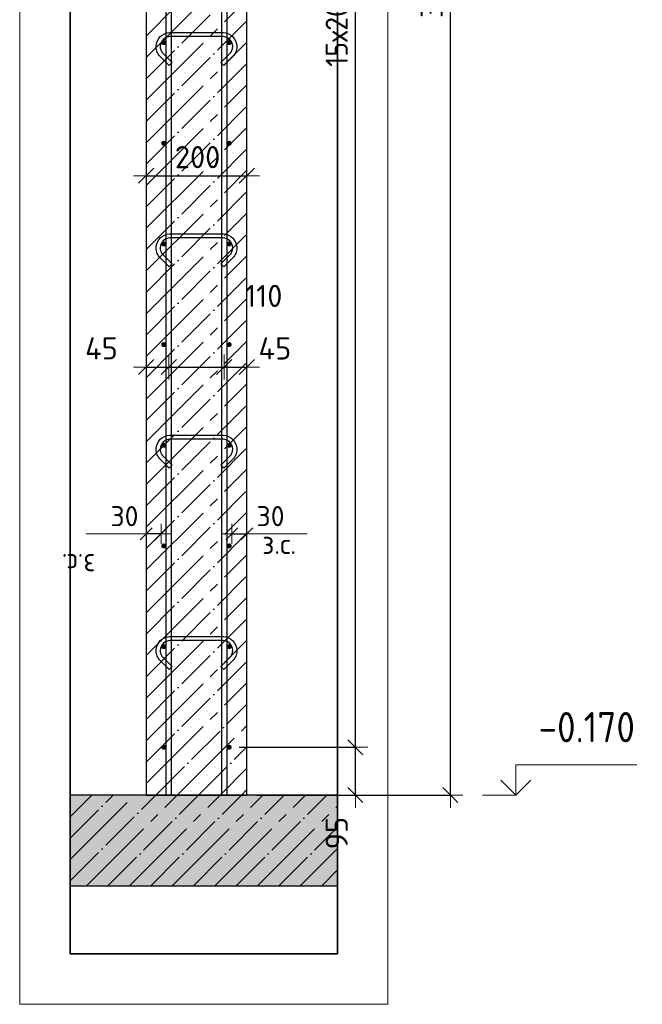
# Model space of a CAD drawing. Header units: millimetres. Extents: x -2258 to 68686, y -2266 to 30725.
# Tile 19 of 83: x 8773 to 10009, y 3010 to 4966. Entities that reach past the tile are written whole.
import ezdxf

# ---------------------------------------------------------------- set-up
doc = ezdxf.new("R2010")
doc.units = ezdxf.units.MM
doc.header["$PDMODE"] = 65
doc.linetypes.add('______11', pattern=[100, 80, -10, 0, -10])
doc.linetypes.add('______5', pattern=[220, 160, -20, 20, -20])
for name, color, linetype, lineweight in [('Standard', 7, 'Continuous', 25), ('Арм.стержн. вертикальными 1', 22, 'Continuous', 35), ('Арм.стержн.горизонт. 1', 180, 'Continuous', 35), ('Высотная отметки_ общее', 7, 'Continuous', 13), ('Размерная линия_ общее', 7, 'Continuous', 13), ('Размерная линия_ общее_1', 7, 'Continuous', 13)]:
    doc.layers.add(name, color=color, linetype=linetype, lineweight=lineweight)
doc.layers.add('Арм.стержн.Стяжки', color=7, linetype='Continuous', lineweight=35, true_color=0x501e0f)
doc.styles.add('ISOCPEUR', font='ISOCPEUR')
doc.dimstyles.new('DIMSTYLE_3', dxfattribs={"dimtxt": 44, "dimasz": 50, "dimexe": 0, "dimexo": 0, "dimgap": 22, "dimtad": 2, "dimdec": 0, "dimrnd": 5, "dimzin": 12, "dimdsep": 46, "dimtxsty": 'ISOCPEUR', "dimblk1": 'ALL_ML_STRICH', "dimblk2": 'ALL_ML_STRICH', "dimsah": 1, "dimcen": 0, "dimclrd": 7, "dimclre": 256, "dimclrt": 7, "dimadec": 0, "dimazin": 0, "dimtfac": 1, "dimtdec": 0, "dimtix": 1, "dimtmove": 2, "dimatfit": 3, "dimfxl": 0, "dimtzin": 0, "dimlwd": 0, "dimlwe": -3, "dimarcsym": 0})
doc.dimstyles.new('DIMSTYLE_7', dxfattribs={"dimtxt": 44, "dimasz": 50, "dimexe": 0, "dimexo": 0.001, "dimgap": 22, "dimtad": 2, "dimdec": 0, "dimrnd": 5, "dimzin": 12, "dimdsep": 46, "dimtxsty": 'ISOCPEUR', "dimblk1": 'ALL_ML_STRICH', "dimblk2": 'ALL_ML_STRICH', "dimsah": 1, "dimcen": 0, "dimse1": 1, "dimse2": 1, "dimclrd": 7, "dimclre": 256, "dimclrt": 7, "dimadec": 0, "dimazin": 0, "dimtfac": 1, "dimtdec": 0, "dimtix": 1, "dimtmove": 2, "dimatfit": 3, "dimfxl": 0, "dimtvp": 1.2, "dimtzin": 0, "dimlwd": 0, "dimlwe": -3, "dimarcsym": 0})
doc.dimstyles.new('DIMSTYLE_9', dxfattribs={"dimtxt": 40, "dimasz": 40, "dimexe": 0, "dimexo": 0.001, "dimgap": 20, "dimtad": 2, "dimdec": 0, "dimrnd": 5, "dimzin": 12, "dimdsep": 46, "dimtxsty": 'ISOCPEUR', "dimblk1": 'ALL_ML_STRICH', "dimblk2": 'ALL_ML_STRICH', "dimsah": 1, "dimcen": 0, "dimse1": 1, "dimse2": 1, "dimclrd": 7, "dimclre": 256, "dimclrt": 7, "dimadec": 0, "dimazin": 0, "dimtfac": 1, "dimtdec": 0, "dimtix": 1, "dimtmove": 2, "dimatfit": 3, "dimfxl": 0, "dimtvp": 1.2, "dimtzin": 0, "dimlwd": 0, "dimlwe": -3, "dimarcsym": 0})

# ---------------------------------------------------------------- blocks, each defined once
blk = doc.blocks.new('ALL_ML_STRICH')
at = {"color": 0, "linetype": 'ByBlock', "lineweight": -2}
for p, q in [((0, -0.5), (0, 0.5)), ((-1, 0), (0.5, 0)), ((-0.3, -0.3), (0.3, 0.3))]:
    blk.add_line(p, q, dxfattribs=at)
blk = doc.blocks.new('*D17')
at = {"layer": 'DEFPOINTS', "color": 7, "linetype": 'Continuous', "lineweight": 13, "transparency": 33554687}
for p in [(9345.7, 6615.2), (9223.7, 3425.2), (9627.7, 3425.2)]:
    blk.add_point(p, dxfattribs=at)
at = {"layer": 'Размерная линия_ общее', "color": 253, "linetype": 'Continuous', "lineweight": -2, "true_color": 0xa0a0a0, "transparency": 33554687}
for p, q in [((9365.7, 6615.2), (9627.7, 6615.2)), ((9243.7, 3425.2), (9627.7, 3425.2))]:
    blk.add_line(p, q, dxfattribs=at)
at = {"layer": 'Размерная линия_ общее', "color": 7, "linetype": 'Continuous', "lineweight": -2, "transparency": 33554687}
blk.add_line((9627.7, 3425.2), (9627.7, 6615.2), dxfattribs=at)
at = {"layer": 'Размерная линия_ общее', "color": 7, "linetype": 'Continuous', "lineweight": 13, "transparency": 33554687, "xscale": 50, "yscale": 50, "zscale": 50}
for p, rotation in [((9627.7, 6615.2), 90), ((9627.7, 3425.2), 270)]:
    blk.add_blockref('ALL_ML_STRICH', p, dxfattribs=dict(at, rotation=rotation))
at = {"layer": 'Размерная линия_ общее', "color": 7, "linetype": 'Continuous', "lineweight": 13, "transparency": 33554687, "insert": (9590.7, 5026.8), "char_height": 44, "width": 176, "attachment_point": 5, "rotation": 90, "style": 'ISOCPEUR'}
blk.add_mtext('\\A1;{3190}', dxfattribs=at)
blk = doc.blocks.new('COMPLEX_ELEVATIONDIM_1')
at = {"layer": 'Высотная отметки_ общее', "color": 7, "linetype": 'Continuous', "lineweight": 13, "transparency": 33554687}
for p, q in [((9757.7, 3425.2), (9757.7, 3485.2)), ((9757.7, 3485.2), (9997.7, 3485.2)), ((9757.7, 3425.2), (9727.7, 3455.2)), ((9757.7, 3425.2), (9787.7, 3455.2)), ((9757.7, 3425.2), (9757.7, 3425.2)), ((9757.7, 3425.2), (9757.7, 3425.2)), ((9757.7, 3425.2), (9757.7, 3425.2)), ((9757.7, 3425.2), (9757.7, 3425.2))]:
    blk.add_line(p, q, dxfattribs=at)
blk.add_lwpolyline([(9757.7, 3425.2), (9697.7, 3425.2), (9697.7, 3425.2), (9691.6, 3425.2)], dxfattribs=at)
at = {"layer": 'Высотная отметки_ общее', "color": 7, "linetype": 'Continuous', "lineweight": 13, "transparency": 33554687, "insert": (9802.7, 3530.2), "char_height": 60, "width": 242.825, "attachment_point": 7, "style": 'ISOCPEUR'}
blk.add_mtext('\\W0.90;-0.170', dxfattribs=at)
blk = doc.blocks.new('*D20')
at = {"layer": 'DEFPOINTS', "color": 7, "linetype": 'Continuous', "lineweight": 13, "transparency": 33554687}
for p in [(9188.7, 3520.2), (9223.7, 3425.2), (9439.1, 3425.2)]:
    blk.add_point(p, dxfattribs=at)
at = {"layer": 'Размерная линия_ общее', "color": 253, "linetype": 'Continuous', "lineweight": -2, "true_color": 0xa0a0a0, "transparency": 33554687}
for p, q in [((9208.7, 3520.2), (9439.1, 3520.2)), ((9243.7, 3425.2), (9439.1, 3425.2))]:
    blk.add_line(p, q, dxfattribs=at)
at = {"layer": 'Размерная линия_ общее', "color": 7, "linetype": 'Continuous', "lineweight": -2, "transparency": 33554687}
blk.add_line((9439.1, 3425.2), (9439.1, 3520.2), dxfattribs=at)
at = {"layer": 'Размерная линия_ общее', "color": 7, "linetype": 'Continuous', "lineweight": 13, "transparency": 33554687, "xscale": 50, "yscale": 50, "zscale": 50}
for p, rotation in [((9439.1, 3520.2), 90), ((9439.1, 3425.2), 270)]:
    blk.add_blockref('ALL_ML_STRICH', p, dxfattribs=dict(at, rotation=rotation))
at = {"layer": 'Размерная линия_ общее', "color": 7, "linetype": 'Continuous', "lineweight": 13, "transparency": 33554687, "insert": (9402.1, 3349.7), "char_height": 44, "width": 88, "attachment_point": 5, "rotation": 90, "style": 'ISOCPEUR'}
blk.add_mtext('\\A1;{95}', dxfattribs=at)
blk = doc.blocks.new('*D21')
at = {"layer": 'DEFPOINTS', "color": 7, "linetype": 'Continuous', "lineweight": 13, "transparency": 33554687}
for p in [(9188.7, 6520.2), (9188.7, 3520.2), (9439.1, 3520.2)]:
    blk.add_point(p, dxfattribs=at)
at = {"layer": 'Размерная линия_ общее', "color": 253, "linetype": 'Continuous', "lineweight": -2, "true_color": 0xa0a0a0, "transparency": 33554687}
for p, q in [((9208.7, 6520.2), (9439.1, 6520.2)), ((9208.7, 3520.2), (9439.1, 3520.2))]:
    blk.add_line(p, q, dxfattribs=at)
at = {"layer": 'Размерная линия_ общее', "color": 7, "linetype": 'Continuous', "lineweight": -2, "transparency": 33554687}
blk.add_line((9439.1, 3520.2), (9439.1, 6520.2), dxfattribs=at)
at = {"layer": 'Размерная линия_ общее', "color": 7, "linetype": 'Continuous', "lineweight": 13, "transparency": 33554687, "xscale": 50, "yscale": 50, "zscale": 50}
for p, rotation in [((9439.1, 6520.2), 90), ((9439.1, 3520.2), 270)]:
    blk.add_blockref('ALL_ML_STRICH', p, dxfattribs=dict(at, rotation=rotation))
at = {"layer": 'Размерная линия_ общее', "color": 7, "linetype": 'Continuous', "lineweight": 13, "transparency": 33554687, "insert": (9380.1, 4872.2), "char_height": 44, "width": 2.2, "attachment_point": 1, "rotation": 90, "line_spacing_factor": 0.60241, "style": 'ISOCPEUR'}
blk.add_mtext('\\W0.91;15х200=3000', dxfattribs=at)
blk = doc.blocks.new('*D26')
at = {"layer": 'DEFPOINTS', "color": 7, "linetype": 'Continuous', "lineweight": 13, "transparency": 33554687}
for p in [(9193.7, 3944.4), (9193.7, 3935.6), (9223.7, 3935.6)]:
    blk.add_point(p, dxfattribs=at)
at = {"layer": 'Размерная линия_ общее_1', "color": 7, "linetype": 'Continuous', "lineweight": -2, "transparency": 33554687}
blk.add_line((9193.7, 3944.4), (9223.7, 3944.4), dxfattribs=at)
at = {"layer": 'Размерная линия_ общее_1', "color": 7, "linetype": 'Continuous', "lineweight": 13, "transparency": 33554687, "xscale": 40, "yscale": 40, "zscale": 40, "rotation": 180}
blk.add_blockref('ALL_ML_STRICH', (9193.7, 3944.4), dxfattribs=at)
at = {"layer": 'Размерная линия_ общее_1', "color": 7, "linetype": 'Continuous', "lineweight": 13, "transparency": 33554687, "xscale": 40, "yscale": 40, "zscale": 40}
blk.add_blockref('ALL_ML_STRICH', (9223.7, 3944.4), dxfattribs=at)
at = {"layer": 'Размерная линия_ общее_1', "color": 7, "linetype": 'Continuous', "lineweight": 13, "transparency": 33554687, "insert": (9270.7, 3979.4), "char_height": 40, "width": 80, "attachment_point": 5, "style": 'ISOCPEUR'}
blk.add_mtext('\\A1;{30}', dxfattribs=at)
at = {"layer": 'Размерная линия_ общее_1', "color": 7, "linetype": 'Continuous', "lineweight": 13, "transparency": 33554687, "insert": (9254.2, 3944.2), "char_height": 40, "width": 2, "attachment_point": 1, "line_spacing_factor": 0.60241, "style": 'ISOCPEUR'}
blk.add_mtext('з.с.', dxfattribs=at)
blk = doc.blocks.new('*D27')
at = {"layer": 'DEFPOINTS', "color": 7, "linetype": 'Continuous', "lineweight": 13, "transparency": 33554687}
for p in [(9023.7, 4275.7), (9023.7, 4266.3), (9068.7, 4278)]:
    blk.add_point(p, dxfattribs=at)
at = {"layer": 'Размерная линия_ общее', "color": 7, "linetype": 'Continuous', "lineweight": -2, "transparency": 33554687}
blk.add_line((9023.7, 4275.7), (9068.7, 4275.7), dxfattribs=at)
at = {"layer": 'Размерная линия_ общее', "color": 7, "linetype": 'Continuous', "lineweight": 13, "transparency": 33554687, "xscale": 50, "yscale": 50, "zscale": 50, "rotation": 180}
blk.add_blockref('ALL_ML_STRICH', (9023.7, 4275.7), dxfattribs=at)
at = {"layer": 'Размерная линия_ общее', "color": 7, "linetype": 'Continuous', "lineweight": 13, "transparency": 33554687, "xscale": 50, "yscale": 50, "zscale": 50}
blk.add_blockref('ALL_ML_STRICH', (9068.7, 4275.7), dxfattribs=at)
at = {"layer": 'Размерная линия_ общее', "color": 7, "linetype": 'Continuous', "lineweight": 13, "transparency": 33554687, "insert": (8935, 4312.8), "char_height": 44, "width": 88, "attachment_point": 5, "style": 'ISOCPEUR'}
blk.add_mtext('\\A1;{45}', dxfattribs=at)
blk = doc.blocks.new('*D28')
at = {"layer": 'DEFPOINTS', "color": 7, "linetype": 'Continuous', "lineweight": 13, "transparency": 33554687}
for p in [(9068.7, 4278), (9068.7, 4275.7), (9178.7, 4282)]:
    blk.add_point(p, dxfattribs=at)
at = {"layer": 'Размерная линия_ общее', "color": 7, "linetype": 'Continuous', "lineweight": -2, "transparency": 33554687}
blk.add_line((9068.7, 4275.7), (9178.7, 4275.7), dxfattribs=at)
at = {"layer": 'Размерная линия_ общее', "color": 7, "linetype": 'Continuous', "lineweight": 13, "transparency": 33554687, "xscale": 50, "yscale": 50, "zscale": 50, "rotation": 180}
blk.add_blockref('ALL_ML_STRICH', (9068.7, 4275.7), dxfattribs=at)
at = {"layer": 'Размерная линия_ общее', "color": 7, "linetype": 'Continuous', "lineweight": 13, "transparency": 33554687, "xscale": 50, "yscale": 50, "zscale": 50}
blk.add_blockref('ALL_ML_STRICH', (9178.7, 4275.7), dxfattribs=at)
at = {"layer": 'Размерная линия_ общее', "color": 7, "linetype": 'Continuous', "lineweight": 13, "transparency": 33554687, "insert": (9257.2, 4417), "char_height": 44, "width": 132, "attachment_point": 5, "style": 'ISOCPEUR'}
blk.add_mtext('\\A1;{110}', dxfattribs=at)
blk = doc.blocks.new('*D29')
at = {"layer": 'DEFPOINTS', "color": 7, "linetype": 'Continuous', "lineweight": 13, "transparency": 33554687}
for p in [(9178.7, 4282), (9178.7, 4275.7), (9223.7, 4274.8)]:
    blk.add_point(p, dxfattribs=at)
at = {"layer": 'Размерная линия_ общее', "color": 7, "linetype": 'Continuous', "lineweight": -2, "transparency": 33554687}
blk.add_line((9178.7, 4275.7), (9223.7, 4275.7), dxfattribs=at)
at = {"layer": 'Размерная линия_ общее', "color": 7, "linetype": 'Continuous', "lineweight": 13, "transparency": 33554687, "xscale": 50, "yscale": 50, "zscale": 50, "rotation": 180}
blk.add_blockref('ALL_ML_STRICH', (9178.7, 4275.7), dxfattribs=at)
at = {"layer": 'Размерная линия_ общее', "color": 7, "linetype": 'Continuous', "lineweight": 13, "transparency": 33554687, "xscale": 50, "yscale": 50, "zscale": 50}
blk.add_blockref('ALL_ML_STRICH', (9223.7, 4275.7), dxfattribs=at)
at = {"layer": 'Размерная линия_ общее', "color": 7, "linetype": 'Continuous', "lineweight": 13, "transparency": 33554687, "insert": (9279.3, 4312.6), "char_height": 44, "width": 88, "attachment_point": 5, "style": 'ISOCPEUR'}
blk.add_mtext('\\A1;{45}', dxfattribs=at)
blk = doc.blocks.new('*D30')
at = {"layer": 'DEFPOINTS', "color": 7, "linetype": 'Continuous', "lineweight": 13, "transparency": 33554687}
for p in [(9023.7, 4655.7), (9023.7, 4646.3), (9223.7, 4654.8)]:
    blk.add_point(p, dxfattribs=at)
at = {"layer": 'Размерная линия_ общее', "color": 253, "linetype": 'Continuous', "lineweight": -2, "true_color": 0xa0a0a0, "transparency": 33554687}
for p, q in [((9023.7, 4655.7), (9023.7, 4655.7)), ((9223.7, 4655.7), (9223.7, 4655.7))]:
    blk.add_line(p, q, dxfattribs=at)
at = {"layer": 'Размерная линия_ общее', "color": 7, "linetype": 'Continuous', "lineweight": -2, "transparency": 33554687}
blk.add_line((9023.7, 4655.7), (9223.7, 4655.7), dxfattribs=at)
at = {"layer": 'Размерная линия_ общее', "color": 7, "linetype": 'Continuous', "lineweight": 13, "transparency": 33554687, "xscale": 50, "yscale": 50, "zscale": 50, "rotation": 180}
blk.add_blockref('ALL_ML_STRICH', (9023.7, 4655.7), dxfattribs=at)
at = {"layer": 'Размерная линия_ общее', "color": 7, "linetype": 'Continuous', "lineweight": 13, "transparency": 33554687, "xscale": 50, "yscale": 50, "zscale": 50}
blk.add_blockref('ALL_ML_STRICH', (9223.7, 4655.7), dxfattribs=at)
at = {"layer": 'Размерная линия_ общее', "color": 7, "linetype": 'Continuous', "lineweight": 13, "transparency": 33554687, "insert": (9125.9, 4692.7), "char_height": 44, "width": 132, "attachment_point": 5, "style": 'ISOCPEUR'}
blk.add_mtext('\\A1;{200}', dxfattribs=at)
blk = doc.blocks.new('*D31')
at = {"layer": 'DEFPOINTS', "color": 7, "linetype": 'Continuous', "lineweight": 13, "transparency": 33554687}
for p in [(9023.7, 3935.6), (9053.7, 3944.4), (9053.7, 3935.6)]:
    blk.add_point(p, dxfattribs=at)
at = {"layer": 'Размерная линия_ общее_1', "color": 7, "linetype": 'Continuous', "lineweight": -2, "transparency": 33554687}
blk.add_line((9053.7, 3944.4), (9023.7, 3944.4), dxfattribs=at)
at = {"layer": 'Размерная линия_ общее_1', "color": 7, "linetype": 'Continuous', "lineweight": 13, "transparency": 33554687, "xscale": 40, "yscale": 40, "zscale": 40}
for p, rotation in [((9023.7, 3944.4), 180), ((9053.7, 3944.4), 360)]:
    blk.add_blockref('ALL_ML_STRICH', p, dxfattribs=dict(at, rotation=rotation))
at = {"layer": 'Размерная линия_ общее_1', "color": 7, "linetype": 'Continuous', "lineweight": 13, "transparency": 33554687, "insert": (8980.7, 3979.4), "char_height": 40, "width": 80, "attachment_point": 5, "style": 'ISOCPEUR'}
blk.add_mtext('\\A1;{30}', dxfattribs=at)
at = {"layer": 'Размерная линия_ общее_1', "color": 7, "linetype": 'Continuous', "lineweight": 13, "transparency": 33554687, "insert": (8923.1, 3864.2), "char_height": 40, "width": 2, "attachment_point": 1, "rotation": 180, "line_spacing_factor": 0.60241, "style": 'ISOCPEUR'}
blk.add_mtext('з.с.', dxfattribs=at)

msp = doc.modelspace()

# ---------------------------------------------------------------- hatches: boundary and pattern name
at = {"linetype": 'Continuous', "lineweight": -3, "transparency": 33554687}
msp.add_hatch(color=7, dxfattribs=at).paths.add_polyline_path([(9403.8, 3245.2), (9403.8, 3425.2), (8872.7, 3425.2), (8872.7, 3245.2)])
at = {"layer": 'Арм.стержн.горизонт. 1', "linetype": 'Continuous', "lineweight": 50, "transparency": 33554687}
for points in [[(9063.7, 4920.2), (9063.3, 4922.2), (9062.2, 4923.8), (9060.6, 4924.9), (9058.7, 4925.2), (9056.8, 4924.9), (9055.1, 4923.8), (9054, 4922.2), (9053.7, 4920.2), (9054, 4918.3), (9055.1, 4916.7), (9056.8, 4915.6), (9058.7, 4915.2), (9060.6, 4915.6), (9062.2, 4916.7), (9063.3, 4918.3)], [(9193.7, 4920.2), (9193.3, 4922.2), (9192.2, 4923.8), (9190.6, 4924.9), (9188.7, 4925.2), (9186.8, 4924.9), (9185.1, 4923.8), (9184, 4922.2), (9183.7, 4920.2), (9184, 4918.3), (9185.1, 4916.7), (9186.8, 4915.6), (9188.7, 4915.2), (9190.6, 4915.6), (9192.2, 4916.7), (9193.3, 4918.3)], [(9063.7, 4720.2), (9063.3, 4722.2), (9062.2, 4723.8), (9060.6, 4724.9), (9058.7, 4725.2), (9056.8, 4724.9), (9055.1, 4723.8), (9054, 4722.2), (9053.7, 4720.2), (9054, 4718.3), (9055.1, 4716.7), (9056.8, 4715.6), (9058.7, 4715.2), (9060.6, 4715.6), (9062.2, 4716.7), (9063.3, 4718.3)], [(9193.7, 4720.2), (9193.3, 4722.2), (9192.2, 4723.8), (9190.6, 4724.9), (9188.7, 4725.2), (9186.8, 4724.9), (9185.1, 4723.8), (9184, 4722.2), (9183.7, 4720.2), (9184, 4718.3), (9185.1, 4716.7), (9186.8, 4715.6), (9188.7, 4715.2), (9190.6, 4715.6), (9192.2, 4716.7), (9193.3, 4718.3)], [(9063.7, 4520.2), (9063.3, 4522.2), (9062.2, 4523.8), (9060.6, 4524.9), (9058.7, 4525.2), (9056.8, 4524.9), (9055.1, 4523.8), (9054, 4522.2), (9053.7, 4520.2), (9054, 4518.3), (9055.1, 4516.7), (9056.8, 4515.6), (9058.7, 4515.2), (9060.6, 4515.6), (9062.2, 4516.7), (9063.3, 4518.3)], [(9193.7, 4520.2), (9193.3, 4522.2), (9192.2, 4523.8), (9190.6, 4524.9), (9188.7, 4525.2), (9186.8, 4524.9), (9185.1, 4523.8), (9184, 4522.2), (9183.7, 4520.2), (9184, 4518.3), (9185.1, 4516.7), (9186.8, 4515.6), (9188.7, 4515.2), (9190.6, 4515.6), (9192.2, 4516.7), (9193.3, 4518.3)], [(9063.7, 4320.2), (9063.3, 4322.2), (9062.2, 4323.8), (9060.6, 4324.9), (9058.7, 4325.2), (9056.8, 4324.9), (9055.1, 4323.8), (9054, 4322.2), (9053.7, 4320.2), (9054, 4318.3), (9055.1, 4316.7), (9056.8, 4315.6), (9058.7, 4315.2), (9060.6, 4315.6), (9062.2, 4316.7), (9063.3, 4318.3)], [(9193.7, 4320.2), (9193.3, 4322.2), (9192.2, 4323.8), (9190.6, 4324.9), (9188.7, 4325.2), (9186.8, 4324.9), (9185.1, 4323.8), (9184, 4322.2), (9183.7, 4320.2), (9184, 4318.3), (9185.1, 4316.7), (9186.8, 4315.6), (9188.7, 4315.2), (9190.6, 4315.6), (9192.2, 4316.7), (9193.3, 4318.3)], [(9063.7, 4120.2), (9063.3, 4122.2), (9062.2, 4123.8), (9060.6, 4124.9), (9058.7, 4125.2), (9056.8, 4124.9), (9055.1, 4123.8), (9054, 4122.2), (9053.7, 4120.2), (9054, 4118.3), (9055.1, 4116.7), (9056.8, 4115.6), (9058.7, 4115.2), (9060.6, 4115.6), (9062.2, 4116.7), (9063.3, 4118.3)], [(9193.7, 4120.2), (9193.3, 4122.2), (9192.2, 4123.8), (9190.6, 4124.9), (9188.7, 4125.2), (9186.8, 4124.9), (9185.1, 4123.8), (9184, 4122.2), (9183.7, 4120.2), (9184, 4118.3), (9185.1, 4116.7), (9186.8, 4115.6), (9188.7, 4115.2), (9190.6, 4115.6), (9192.2, 4116.7), (9193.3, 4118.3)], [(9063.7, 3920.2), (9063.3, 3922.2), (9062.2, 3923.8), (9060.6, 3924.9), (9058.7, 3925.2), (9056.8, 3924.9), (9055.1, 3923.8), (9054, 3922.2), (9053.7, 3920.2), (9054, 3918.3), (9055.1, 3916.7), (9056.8, 3915.6), (9058.7, 3915.2), (9060.6, 3915.6), (9062.2, 3916.7), (9063.3, 3918.3)], [(9193.7, 3920.2), (9193.3, 3922.2), (9192.2, 3923.8), (9190.6, 3924.9), (9188.7, 3925.2), (9186.8, 3924.9), (9185.1, 3923.8), (9184, 3922.2), (9183.7, 3920.2), (9184, 3918.3), (9185.1, 3916.7), (9186.8, 3915.6), (9188.7, 3915.2), (9190.6, 3915.6), (9192.2, 3916.7), (9193.3, 3918.3)], [(9063.7, 3720.2), (9063.3, 3722.2), (9062.2, 3723.8), (9060.6, 3724.9), (9058.7, 3725.2), (9056.8, 3724.9), (9055.1, 3723.8), (9054, 3722.2), (9053.7, 3720.2), (9054, 3718.3), (9055.1, 3716.7), (9056.8, 3715.6), (9058.7, 3715.2), (9060.6, 3715.6), (9062.2, 3716.7), (9063.3, 3718.3)], [(9193.7, 3720.2), (9193.3, 3722.2), (9192.2, 3723.8), (9190.6, 3724.9), (9188.7, 3725.2), (9186.8, 3724.9), (9185.1, 3723.8), (9184, 3722.2), (9183.7, 3720.2), (9184, 3718.3), (9185.1, 3716.7), (9186.8, 3715.6), (9188.7, 3715.2), (9190.6, 3715.6), (9192.2, 3716.7), (9193.3, 3718.3)], [(9063.7, 3520.2), (9063.3, 3522.2), (9062.2, 3523.8), (9060.6, 3524.9), (9058.7, 3525.2), (9056.8, 3524.9), (9055.1, 3523.8), (9054, 3522.2), (9053.7, 3520.2), (9054, 3518.3), (9055.1, 3516.7), (9056.8, 3515.6), (9058.7, 3515.2), (9060.6, 3515.6), (9062.2, 3516.7), (9063.3, 3518.3)], [(9193.7, 3520.2), (9193.3, 3522.2), (9192.2, 3523.8), (9190.6, 3524.9), (9188.7, 3525.2), (9186.8, 3524.9), (9185.1, 3523.8), (9184, 3522.2), (9183.7, 3520.2), (9184, 3518.3), (9185.1, 3516.7), (9186.8, 3515.6), (9188.7, 3515.2), (9190.6, 3515.6), (9192.2, 3516.7), (9193.3, 3518.3)]]:
    msp.add_hatch(color=4, dxfattribs=at).paths.add_polyline_path(points)

# ---------------------------------------------------------------- linework, layer by layer
at = {"color": 52, "linetype": 'Continuous', "lineweight": -3, "transparency": 33554687}
for p, q in [((8872.7, 3109.6), (8872.7, 7709.6)), ((8872.7, 7709.6), (8872.7, 3109.6)), ((9403.8, 7709.6), (9403.8, 3109.6)), ((9403.8, 3109.6), (9403.8, 7709.6)), ((9403.8, 3109.6), (8872.7, 3109.6)), ((8872.7, 3109.6), (9403.8, 3109.6))]:
    msp.add_line(p, q, dxfattribs=at)
at = {"color": 7, "linetype": 'Continuous', "lineweight": 25, "transparency": 33554687}
for p, q in [((8872.7, 3195.2), (8872.7, 3475.2)), ((9403.8, 3475.2), (9403.8, 3195.2)), ((9023.7, 3425.2), (8872.7, 3425.2)), ((9223.7, 3425.2), (9023.7, 3425.2)), ((9403.8, 3425.2), (9223.7, 3425.2)), ((8872.7, 3245.2), (9403.8, 3245.2))]:
    msp.add_line(p, q, dxfattribs=at)
at = {"color": 7, "linetype": '______11', "lineweight": -3, "transparency": 33554687}
for p, q in [((8872.7, 3424.6), (8873.4, 3425.2)), ((8872.7, 3339.7), (8958.3, 3425.2)), ((8872.7, 3254.9), (9043.1, 3425.2)), ((8948, 3245.2), (9128, 3425.2)), ((9032.8, 3245.2), (9212.8, 3425.2)), ((9117.7, 3245.2), (9297.7, 3425.2)), ((9202.5, 3245.2), (9382.5, 3425.2)), ((9287.4, 3245.2), (9403.8, 3361.6)), ((9372.2, 3245.2), (9403.8, 3276.8))]:
    msp.add_line(p, q, dxfattribs=at)
at = {"color": 7, "linetype": '______5', "lineweight": -3, "transparency": 33554687}
for p, q in [((8872.7, 3382.1), (8915.8, 3425.2)), ((8872.7, 3297.3), (9000.7, 3425.2)), ((8905.5, 3245.2), (9085.5, 3425.2)), ((8990.4, 3245.2), (9170.4, 3425.2)), ((9075.3, 3245.2), (9255.3, 3425.2)), ((9160.1, 3245.2), (9340.1, 3425.2)), ((9245, 3245.2), (9403.8, 3404.1)), ((9329.8, 3245.2), (9403.8, 3319.2))]:
    msp.add_line(p, q, dxfattribs=at)
at = {"layer": 'Standard', "color": 7, "linetype": 'Continuous', "lineweight": 25, "transparency": 33554687}
for p, q in [((9023.7, 6615.2), (9023.7, 3425.2)), ((9223.7, 3425.2), (9223.7, 6615.2)), ((9023.7, 3425.2), (9223.7, 3425.2))]:
    msp.add_line(p, q, dxfattribs=at)
at = {"layer": 'Standard', "color": 7, "linetype": '______11', "lineweight": -3, "transparency": 33554687}
for p, q in [((9023.7, 4933.1), (9223.7, 5133.1)), ((9023.7, 4848.3), (9223.7, 5048.3)), ((9023.7, 4763.4), (9223.7, 4963.4)), ((9023.7, 4678.6), (9223.7, 4878.6)), ((9023.7, 4593.7), (9223.7, 4793.7)), ((9023.7, 4508.9), (9223.7, 4708.9)), ((9023.7, 4424), (9223.7, 4624)), ((9023.7, 4339.2), (9223.7, 4539.2)), ((9023.7, 4254.3), (9223.7, 4454.3)), ((9023.7, 4169.5), (9223.7, 4369.5)), ((9023.7, 4084.6), (9223.7, 4284.6)), ((9023.7, 3999.8), (9223.7, 4199.8)), ((9023.7, 3914.9), (9223.7, 4114.9)), ((9023.7, 3830.1), (9223.7, 4030.1)), ((9023.7, 3745.2), (9223.7, 3945.2)), ((9023.7, 3660.4), (9223.7, 3860.4)), ((9023.7, 3575.5), (9223.7, 3775.5)), ((9023.7, 3490.6), (9223.7, 3690.6)), ((9043.1, 3425.2), (9223.7, 3605.8)), ((9128, 3425.2), (9223.7, 3520.9)), ((9212.8, 3425.2), (9223.7, 3436.1))]:
    msp.add_line(p, q, dxfattribs=at)
at = {"layer": 'Standard', "color": 7, "linetype": '______5', "lineweight": -3, "transparency": 33554687}
for p, q in [((9023.7, 4890.7), (9223.7, 5090.7)), ((9023.7, 4805.9), (9223.7, 5005.9)), ((9023.7, 4721), (9223.7, 4921)), ((9023.7, 4636.2), (9223.7, 4836.2)), ((9023.7, 4551.3), (9223.7, 4751.3)), ((9023.7, 4466.5), (9223.7, 4666.5)), ((9023.7, 4381.6), (9223.7, 4581.6)), ((9023.7, 4296.7), (9223.7, 4496.7)), ((9023.7, 4211.9), (9223.7, 4411.9)), ((9023.7, 4127), (9223.7, 4327)), ((9023.7, 4042.2), (9223.7, 4242.2)), ((9023.7, 3957.3), (9223.7, 4157.3)), ((9023.7, 3872.5), (9223.7, 4072.5)), ((9023.7, 3787.6), (9223.7, 3987.6)), ((9023.7, 3702.8), (9223.7, 3902.8)), ((9023.7, 3617.9), (9223.7, 3817.9)), ((9023.7, 3533.1), (9223.7, 3733.1)), ((9023.7, 3448.2), (9223.7, 3648.2)), ((9085.5, 3425.2), (9223.7, 3563.4)), ((9170.4, 3425.2), (9223.7, 3478.5))]:
    msp.add_line(p, q, dxfattribs=at)
at = {"layer": 'Standard', "color": 7, "linetype": 'Continuous', "lineweight": 13, "transparency": 33554687}
for p, q in [((9023.7, 3944.4), (8903.7, 3944.4)), ((9223.7, 3944.4), (9343.7, 3944.4))]:
    msp.add_line(p, q, dxfattribs=at)
msp.add_lwpolyline([(8772.7, 3009.6), (9503.8, 3009.6), (9503.8, 7809.6), (8772.7, 7809.6), (8772.7, 3009.6)], dxfattribs=at)
at = {"layer": 'Арм.стержн. вертикальными 1', "color": 4, "linetype": 'Continuous', "lineweight": 25, "transparency": 33554687}
for points in [[(9063.7, 3425.2), (9063.7, 7625.2), (9073.7, 7625.2), (9073.7, 3425.2), (9063.7, 3425.2)], [(9173.7, 3425.2), (9173.7, 7625.2), (9183.7, 7625.2), (9183.7, 3425.2), (9173.7, 3425.2)]]:
    msp.add_lwpolyline(points, dxfattribs=at)
at = {"layer": 'Арм.стержн.Стяжки', "color": 40, "linetype": 'Continuous', "lineweight": 25, "transparency": 33554687}
for points in [[(9069.5, 4874.9), (9051.4, 4892.9), (9049.7, 4894.8), (9048.2, 4896.9), (9046.9, 4899.2), (9045.8, 4901.5), (9044.9, 4904), (9044.3, 4906.5), (9043.8, 4909.1), (9043.7, 4911.6), (9043.7, 4913.6), (9044.3, 4918.4), (9046, 4923.5), (9048.6, 4928.2), (9051.9, 4932.1), (9055.7, 4935.3), (9060.4, 4937.9), (9065.5, 4939.6), (9070.3, 4940.2), (9177, 4940.2), (9181.9, 4939.6), (9186.9, 4937.9), (9191.6, 4935.3), (9195.5, 4932.1), (9198.7, 4928.2), (9201.3, 4923.5), (9203, 4918.4), (9203.7, 4913.6), (9203.7, 4911.6), (9203.5, 4909.1), (9203.1, 4906.5), (9202.4, 4904), (9201.5, 4901.5), (9200.4, 4899.2), (9199.1, 4896.9), (9197.6, 4894.8), (9195.9, 4892.9), (9177.9, 4874.9), (9172.2, 4880.5), (9190.1, 4898.4), (9191.3, 4899.8), (9192.4, 4901.3), (9193.4, 4902.9), (9194.1, 4904.6), (9194.8, 4906.3), (9195.2, 4908.1), (9195.5, 4910), (9195.7, 4911.9), (9195.7, 4913), (9195.2, 4916.6), (9194, 4920.3), (9192.1, 4923.6), (9189.8, 4926.4), (9187.1, 4928.7), (9183.7, 4930.5), (9180, 4931.7), (9176.4, 4932.2), (9070.9, 4932.2), (9067.3, 4931.7), (9063.6, 4930.5), (9060.3, 4928.7), (9057.5, 4926.4), (9055.3, 4923.6), (9053.4, 4920.3), (9052.2, 4916.6), (9051.7, 4913), (9051.7, 4911.9), (9051.8, 4910), (9052.1, 4908.1), (9052.6, 4906.3), (9053.2, 4904.6), (9054, 4902.9), (9054.9, 4901.3), (9056, 4899.8), (9057.3, 4898.4), (9075.1, 4880.5), (9069.5, 4874.9)], [(9069.5, 4474.9), (9051.4, 4492.9), (9049.7, 4494.8), (9048.2, 4496.9), (9046.9, 4499.2), (9045.8, 4501.5), (9044.9, 4504), (9044.3, 4506.5), (9043.8, 4509.1), (9043.7, 4511.6), (9043.7, 4513.6), (9044.3, 4518.4), (9046, 4523.5), (9048.6, 4528.2), (9051.9, 4532.1), (9055.7, 4535.3), (9060.4, 4537.9), (9065.5, 4539.6), (9070.3, 4540.2), (9177, 4540.2), (9181.9, 4539.6), (9186.9, 4537.9), (9191.6, 4535.3), (9195.5, 4532.1), (9198.7, 4528.2), (9201.3, 4523.5), (9203, 4518.4), (9203.7, 4513.6), (9203.7, 4511.6), (9203.5, 4509.1), (9203.1, 4506.5), (9202.4, 4504), (9201.5, 4501.5), (9200.4, 4499.2), (9199.1, 4496.9), (9197.6, 4494.8), (9195.9, 4492.9), (9177.9, 4474.9), (9172.2, 4480.5), (9190.1, 4498.4), (9191.3, 4499.8), (9192.4, 4501.3), (9193.4, 4502.9), (9194.1, 4504.6), (9194.8, 4506.3), (9195.2, 4508.1), (9195.5, 4510), (9195.7, 4511.9), (9195.7, 4513), (9195.2, 4516.6), (9194, 4520.3), (9192.1, 4523.6), (9189.8, 4526.4), (9187.1, 4528.7), (9183.7, 4530.5), (9180, 4531.7), (9176.4, 4532.2), (9070.9, 4532.2), (9067.3, 4531.7), (9063.6, 4530.5), (9060.3, 4528.7), (9057.5, 4526.4), (9055.3, 4523.6), (9053.4, 4520.3), (9052.2, 4516.6), (9051.7, 4513), (9051.7, 4511.9), (9051.8, 4510), (9052.1, 4508.1), (9052.6, 4506.3), (9053.2, 4504.6), (9054, 4502.9), (9054.9, 4501.3), (9056, 4499.8), (9057.3, 4498.4), (9075.1, 4480.5), (9069.5, 4474.9)], [(9069.5, 4074.9), (9051.4, 4092.9), (9049.7, 4094.8), (9048.2, 4096.9), (9046.9, 4099.2), (9045.8, 4101.5), (9044.9, 4104), (9044.3, 4106.5), (9043.8, 4109.1), (9043.7, 4111.6), (9043.7, 4113.6), (9044.3, 4118.4), (9046, 4123.5), (9048.6, 4128.2), (9051.9, 4132.1), (9055.7, 4135.3), (9060.4, 4137.9), (9065.5, 4139.6), (9070.3, 4140.2), (9177, 4140.2), (9181.9, 4139.6), (9186.9, 4137.9), (9191.6, 4135.3), (9195.5, 4132.1), (9198.7, 4128.2), (9201.3, 4123.5), (9203, 4118.4), (9203.7, 4113.6), (9203.7, 4111.6), (9203.5, 4109.1), (9203.1, 4106.5), (9202.4, 4104), (9201.5, 4101.5), (9200.4, 4099.2), (9199.1, 4096.9), (9197.6, 4094.8), (9195.9, 4092.9), (9177.9, 4074.9), (9172.2, 4080.5), (9190.1, 4098.4), (9191.3, 4099.8), (9192.4, 4101.3), (9193.4, 4102.9), (9194.1, 4104.6), (9194.8, 4106.3), (9195.2, 4108.1), (9195.5, 4110), (9195.7, 4111.9), (9195.7, 4113), (9195.2, 4116.6), (9194, 4120.3), (9192.1, 4123.6), (9189.8, 4126.4), (9187.1, 4128.7), (9183.7, 4130.5), (9180, 4131.7), (9176.4, 4132.2), (9070.9, 4132.2), (9067.3, 4131.7), (9063.6, 4130.5), (9060.3, 4128.7), (9057.5, 4126.4), (9055.3, 4123.6), (9053.4, 4120.3), (9052.2, 4116.6), (9051.7, 4113), (9051.7, 4111.9), (9051.8, 4110), (9052.1, 4108.1), (9052.6, 4106.3), (9053.2, 4104.6), (9054, 4102.9), (9054.9, 4101.3), (9056, 4099.8), (9057.3, 4098.4), (9075.1, 4080.5), (9069.5, 4074.9)], [(9069.5, 3674.9), (9051.4, 3692.9), (9049.7, 3694.8), (9048.2, 3696.9), (9046.9, 3699.2), (9045.8, 3701.5), (9044.9, 3704), (9044.3, 3706.5), (9043.8, 3709.1), (9043.7, 3711.6), (9043.7, 3713.6), (9044.3, 3718.4), (9046, 3723.5), (9048.6, 3728.2), (9051.9, 3732.1), (9055.7, 3735.3), (9060.4, 3737.9), (9065.5, 3739.6), (9070.3, 3740.2), (9177, 3740.2), (9181.9, 3739.6), (9186.9, 3737.9), (9191.6, 3735.3), (9195.5, 3732.1), (9198.7, 3728.2), (9201.3, 3723.5), (9203, 3718.4), (9203.7, 3713.6), (9203.7, 3711.6), (9203.5, 3709.1), (9203.1, 3706.5), (9202.4, 3704), (9201.5, 3701.5), (9200.4, 3699.2), (9199.1, 3696.9), (9197.6, 3694.8), (9195.9, 3692.9), (9177.9, 3674.9), (9172.2, 3680.5), (9190.1, 3698.4), (9191.3, 3699.8), (9192.4, 3701.3), (9193.4, 3702.9), (9194.1, 3704.6), (9194.8, 3706.3), (9195.2, 3708.1), (9195.5, 3710), (9195.7, 3711.9), (9195.7, 3713), (9195.2, 3716.6), (9194, 3720.3), (9192.1, 3723.6), (9189.8, 3726.4), (9187.1, 3728.7), (9183.7, 3730.5), (9180, 3731.7), (9176.4, 3732.2), (9070.9, 3732.2), (9067.3, 3731.7), (9063.6, 3730.5), (9060.3, 3728.7), (9057.5, 3726.4), (9055.3, 3723.6), (9053.4, 3720.3), (9052.2, 3716.6), (9051.7, 3713), (9051.7, 3711.9), (9051.8, 3710), (9052.1, 3708.1), (9052.6, 3706.3), (9053.2, 3704.6), (9054, 3702.9), (9054.9, 3701.3), (9056, 3699.8), (9057.3, 3698.4), (9075.1, 3680.5), (9069.5, 3674.9)]]:
    msp.add_lwpolyline(points, dxfattribs=at)

# ---------------------------------------------------------------- block references
at = {"layer": 'Высотная отметки_ общее', "color": 7, "linetype": 'Continuous', "lineweight": 13, "transparency": 33554687}
msp.add_blockref('COMPLEX_ELEVATIONDIM_1', (0, 0), dxfattribs=at)

# ---------------------------------------------------------------- dimensions: what is measured, and where the dimension line sits
at = {"layer": 'Размерная линия_ общее', "color": 7, "linetype": 'Continuous', "lineweight": 13, "transparency": 33554687}
for base, p2, picture, middle in [((9627.7, 6615.2), (9365.7, 6615.2), '*D17', (9590.7, 5026.8)), ((9439.1, 3520.2), (9208.7, 3520.2), '*D20', (9402.1, 3349.7))]:
    dim = msp.add_linear_dim(base=base, p1=(9243.7, 3425.2), p2=p2, angle=90, dimstyle='DIMSTYLE_3', override={"dimpost": '<>', "dimclrd": 7, "dimclre": 253, "dimclrt": 7, "dimlwd": 0, "dimlwe": 65533}, dxfattribs=at)
    dim.commit()
    dim.dimension.update_dxf_attribs({"geometry": picture, "text_midpoint": middle, "dimtype": 160})
dim = msp.add_linear_dim(base=(9439.1, 6520.2), p1=(9208.7, 3520.2), p2=(9208.7, 6520.2), angle=90, text='\\W0.91;15х200=3000', dimstyle='DIMSTYLE_3', override={"dimpost": '<>', "dimclrd": 7, "dimclre": 253, "dimclrt": 7, "dimlwd": 0, "dimlwe": 65533}, dxfattribs=at)
dim.commit()
dim.dimension.update_dxf_attribs({"geometry": '*D21', "text_midpoint": (9417.1, 5020.2), "dimtype": 160})
for base, p1, p2, dimstyle, picture, middle in [((9223.7, 4655.7), (9023.7, 4655.7), (9223.7, 4655.7), 'DIMSTYLE_3', '*D30', (9125.9, 4692.7)), ((9178.7, 4275.7), (9068.7, 4278), (9178.7, 4282), 'DIMSTYLE_7', '*D28', (9257.2, 4417)), ((9068.7, 4275.7), (9023.7, 4266.3), (9068.7, 4278), 'DIMSTYLE_7', '*D27', (8935, 4312.8)), ((9223.7, 4275.7), (9178.7, 4282), (9223.7, 4274.8), 'DIMSTYLE_7', '*D29', (9279.3, 4312.6))]:
    dim = msp.add_linear_dim(base=base, p1=p1, p2=p2, dimstyle=dimstyle, override={"dimpost": '<>', "dimclrd": 7, "dimclre": 253, "dimclrt": 7, "dimlwd": 0, "dimlwe": 65533}, dxfattribs=at)
    dim.commit()
    dim.dimension.update_dxf_attribs({"geometry": picture, "text_midpoint": middle, "dimtype": 160})
at = {"layer": 'Размерная линия_ общее_1', "color": 7, "linetype": 'Continuous', "lineweight": 13, "transparency": 33554687}
dim = msp.add_linear_dim(base=(9023.7, 3944.4), p1=(9053.7, 3935.7), p2=(9023.7, 3935.7), angle=180, text='<>\\Xз.с.', dimstyle='DIMSTYLE_9', override={"dimpost": '<>', "dimclrd": 7, "dimclre": 253, "dimclrt": 7, "dimlwd": 0, "dimlwe": 65533}, dxfattribs=at)
dim.commit()
dim.dimension.update_dxf_attribs({"geometry": '*D31', "text_midpoint": (8980.7, 3979.4), "dimtype": 160})
dim = msp.add_linear_dim(base=(9223.7, 3944.4), p1=(9193.7, 3935.7), p2=(9223.7, 3935.7), text='<>\\Xз.с.', dimstyle='DIMSTYLE_9', override={"dimpost": '<>', "dimclrd": 7, "dimclre": 253, "dimclrt": 7, "dimlwd": 0, "dimlwe": 65533}, dxfattribs=at)
dim.commit()
dim.dimension.update_dxf_attribs({"geometry": '*D26', "text_midpoint": (9270.7, 3979.4), "dimtype": 160})

doc.saveas('drawing.dxf')
